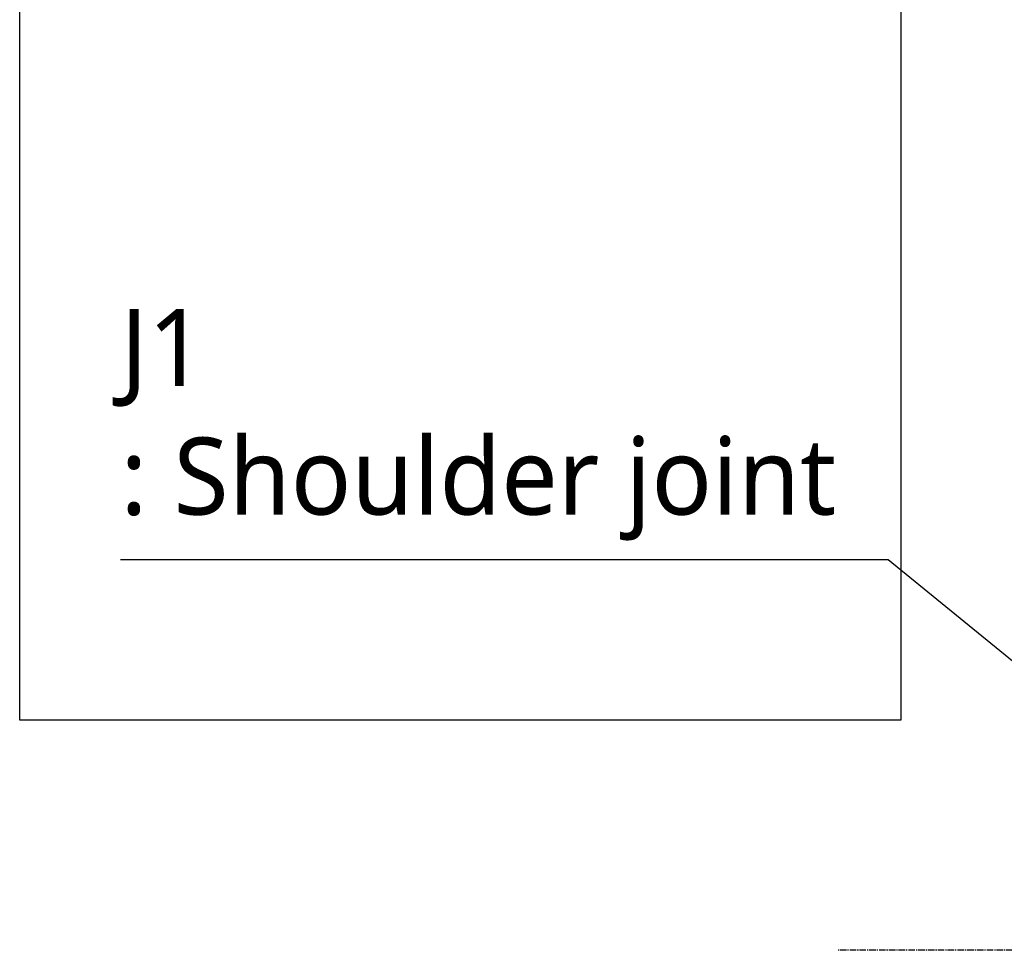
# Model space of a CAD drawing. Header units: millimetres. Extents: x 0 to 5219, y 0 to 2970.
# Tile 41 of 233: x 1510 to 1766, y 938 to 1179. Entities that reach past the tile are written whole.
import ezdxf

# ---------------------------------------------------------------- set-up
doc = ezdxf.new("R2010")
doc.units = ezdxf.units.MM
doc.header["$LTSCALE"] = 0.2
doc.linetypes.add('CENTER2', pattern=[1.125, 0.75, -0.125, 0.125, -0.125])
doc.layers.add('02_Center Line', color=1, linetype='CENTER2')
doc.layers.add('05_Section Line', color=3, linetype='Continuous')
doc.styles.add('Rainbow-5.0 Style', font='malgunsl.ttf')
doc.dimstyles.new('Rainbow-5.0 Style', dxfattribs={"dimtxt": 4, "dimasz": 2.5, "dimexe": 1, "dimexo": 1, "dimgap": 1, "dimtad": 1, "dimdsep": 46, "dimtxsty": 'Rainbow-5.0 Style', "dimcen": 0, "dimclrd": 251, "dimclre": 251, "dimclrt": 7, "dimazin": 3, "dimtp": 0.1, "dimtm": 0.1, "dimtfac": 0.61, "dimtmove": 0, "dimatfit": 3, "dimfxl": 1, "dimlwd": -1, "dimlwe": -1, "dimarcsym": 1})

# ---------------------------------------------------------------- blocks, each defined once
blk = doc.blocks.new('A$C7b354fd2')
at = {"layer": '02_Center Line', "ltscale": 11.288275}
blk.add_line((134.28, 197), (-325.07, 197), dxfattribs=at)

msp = doc.modelspace()

# ---------------------------------------------------------------- linework, layer by layer
at = {"layer": '05_Section Line'}
msp.add_lwpolyline([(1510.122, 1741.808), (1738.642, 1741.808), (1738.642, 997.624), (1510.122, 997.624)], close=True, dxfattribs=at)

# ---------------------------------------------------------------- block references
msp.add_blockref('A$C7b354fd2', (2047.459, 740.896))

# ---------------------------------------------------------------- texts
at = {"color": 7, "insert": (1536.265, 1044.21), "char_height": 20, "attachment_point": 7, "style": 'Rainbow-5.0 Style'}
msp.add_mtext('J1\\P: Shoulder joint', dxfattribs=at)

# ---------------------------------------------------------------- leaders
at = {"annotation_type": 0, "has_hookline": 1, "hookline_direction": 1, "text_width": 181.659}
msp.add_leader([(1859.549, 937.88), (1735.424, 1039.21), (1722.924, 1039.21)], dimstyle='Rainbow-5.0 Style', override={"dimscale": 5}, dxfattribs=at)

doc.saveas('drawing.dxf')
